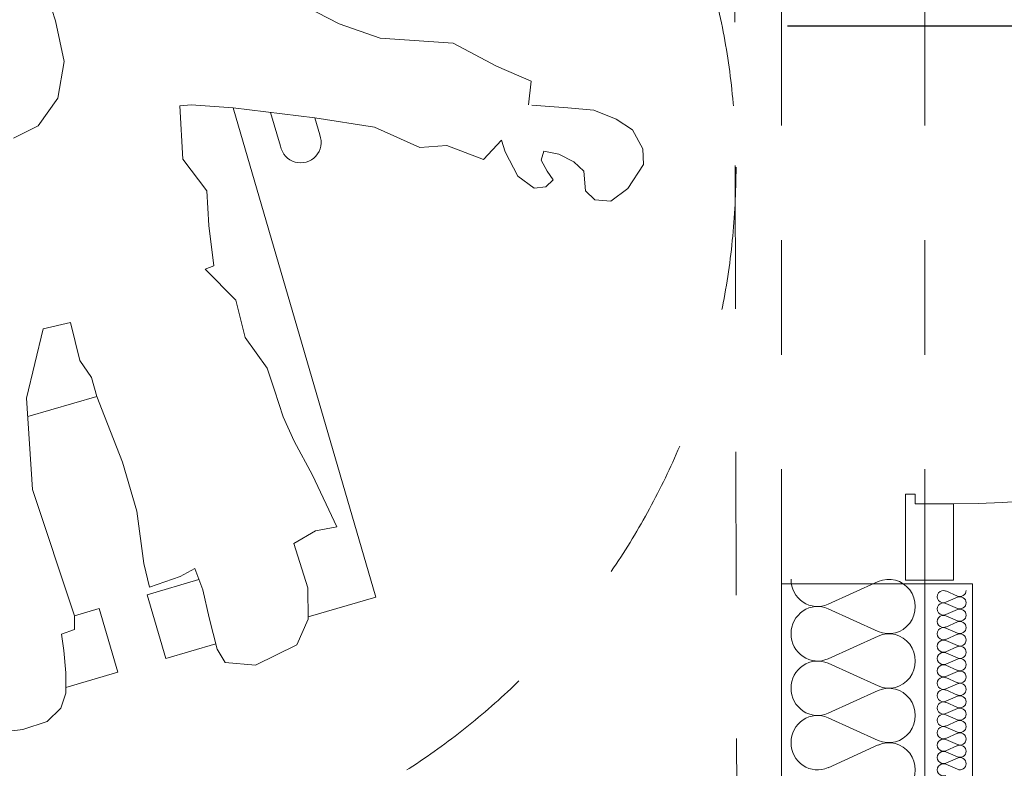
# Model space of a CAD drawing. Header units: millimetres. Extents: x 204754 to 499005, y -178579 to -103222.
# Tile 51 of 178: x 220136 to 221167, y -123872 to -123088. Entities that reach past the tile are written whole.
import ezdxf
from ezdxf.enums import TextEntityAlignment as Align

# ---------------------------------------------------------------- set-up
doc = ezdxf.new("R2010")
doc.units = ezdxf.units.MM
doc.header["$MEASUREMENT"] = 0
doc.linetypes.add('Dashed', pattern=[300, 150, -150])
doc.linetypes.add('Przerywana', pattern=[240, 120, -120])
doc.layers.get('0').update_dxf_attribs({"color": 252, "lineweight": 5})
for name, color, linetype, lineweight in [('2D - Rysunki i Obrazki_Nr_pióra__104', 252, 'Continuous', 5), ('2D - Rysunki i Obrazki_Nr_pióra__47', 252, 'Continuous', 5), ('Nowe_220-A Ściany_Nr_pióra__87', 252, 'Continuous', 5), ('Nowe_320-W Umeblowanie_Nr_pióra__103', 252, 'Continuous', 5), ('Nowe_320-W Umeblowanie_Nr_pióra__181', 252, 'Continuous', 5), ('Nowe_820-G Rysunki Obrazki_Nr_pióra__1', 252, 'Continuous', 5), ('Nowe_820-G Rysunki Obrazki_Nr_pióra__27', 252, 'Continuous', 5), ('Nowe_Drzwi ARCHICAD_Nr_pióra__63', 252, 'Continuous', 5), ('Nowe_Nowe_220(1)-A Ściany zewnętrzne_Nr_pióra__1', 252, 'Continuous', 5), ('Nowe_Znaczniki drzwi ARCHICADa', 252, 'Continuous', 5), ('Nowe_Znaczniki drzwi ARCHICADa_Nr_pióra__111', 252, 'Continuous', 5), ('Nowe_Znaczniki drzwi ARCHICADa_Nr_pióra__141', 252, 'Continuous', 5)]:
    doc.layers.add(name, color=color, linetype=linetype, lineweight=lineweight)
doc.styles.add('GENERATED_STYLE_1', font='arial.ttf')

# ---------------------------------------------------------------- blocks, each defined once
blk = doc.blocks.new('D Marker 11_29')
at = {"layer": 'Nowe_Znaczniki drzwi ARCHICADa_Nr_pióra__111', "color": 7, "linetype": 'Continuous', "lineweight": 25}
blk.add_line((0, 923.3), (0, -173.6), dxfattribs=at)
at = {"layer": 'Nowe_Znaczniki drzwi ARCHICADa_Nr_pióra__141', "color": 7, "lineweight": 25, "style": 'GENERATED_STYLE_1'}
for tag, rotation, p in [('AC_HeadDist', 90, (230.4, 209.9)), ('AC_MarkerText_1', 180, (161.7, 1196.6)), ('A', 90, (-19.6, 209.9))]:
    blk.add_attdef(tag, text='', height=125, rotation=rotation, dxfattribs=at).set_placement(p, align=Align.BOTTOM_LEFT)
blk = doc.blocks.new('podkład 20251118')
at = {"layer": '2D - Rysunki i Obrazki_Nr_pióra__104', "color": 252, "linetype": 'Continuous', "lineweight": 5}
for p, q in [((220173.5, -123089.5), (220155.5, -123033.3)), ((220173.5, -123089.5), (220155.5, -123033.3)), ((220424.4, -123068.7), (220470.4, -123092.5)), ((220424.4, -123068.7), (220470.4, -123092.5)), ((220182.7, -123132), (220173.5, -123089.5)), ((220182.7, -123132), (220173.5, -123089.5)), ((220470.4, -123092.5), (220513.6, -123107.7)), ((220470.4, -123092.5), (220513.6, -123107.7)), ((220513.6, -123107.7), (220589.9, -123112.6)), ((220513.6, -123107.7), (220589.9, -123112.6)), ((220589.9, -123112.6), (220635.2, -123136.8)), ((220589.9, -123112.6), (220635.2, -123136.8)), ((220176.1, -123170.4), (220182.7, -123132)), ((220176.1, -123170.4), (220182.7, -123132)), ((220635.2, -123136.8), (220671.4, -123152.7)), ((220635.2, -123136.8), (220671.4, -123152.7)), ((220671.4, -123152.7), (220668.9, -123177.5)), ((220671.4, -123152.7), (220668.9, -123177.5)), ((220155.5, -123199.4), (220176.1, -123170.4)), ((220155.5, -123199.4), (220176.1, -123170.4)), ((220315.7, -123177.4), (220303.6, -123178.3)), ((220315.7, -123177.4), (220303.6, -123178.3)), ((220303.6, -123178.3), (220306.7, -123234.4)), ((220303.6, -123178.3), (220306.7, -123234.4)), ((220359.4, -123180.4), (220315.7, -123177.4)), ((220359.4, -123180.4), (220315.7, -123177.4)), ((220508.9, -123693), (220359.4, -123180.4)), ((220445.1, -123191.1), (220359.4, -123180.4)), ((220508.9, -123693), (220359.4, -123180.4)), ((220445.1, -123191.1), (220359.4, -123180.4)), ((220672.1, -123177.8), (220676.9, -123178.1)), ((220672.1, -123177.8), (220676.9, -123178.1)), ((220676.9, -123178.1), (220709.8, -123180.6)), ((220676.9, -123178.1), (220709.8, -123180.6)), ((220709.8, -123180.6), (220737.2, -123182.9)), ((220709.8, -123180.6), (220737.2, -123182.9)), ((220737.2, -123182.9), (220760.5, -123192.2)), ((220737.2, -123182.9), (220760.5, -123192.2)), ((220409.1, -123220.7), (220398.7, -123185.3)), ((220507.5, -123200.9), (220445.1, -123191.1)), ((220450.3, -123208.9), (220445.1, -123191.1)), ((220507.5, -123200.9), (220445.1, -123191.1)), ((220760.5, -123192.2), (220777.6, -123203.5)), ((220760.5, -123192.2), (220777.6, -123203.5)), ((220129.4, -123212.4), (220155.5, -123199.4)), ((220129.4, -123212.4), (220155.5, -123199.4)), ((220555.1, -123221.9), (220507.5, -123200.9)), ((220555.1, -123221.9), (220507.5, -123200.9)), ((220777.6, -123203.5), (220788.5, -123223.6)), ((220777.6, -123203.5), (220788.5, -123223.6)), ((220640.5, -123214.5), (220621.5, -123234.6)), ((220640.5, -123214.5), (220621.5, -123234.6)), ((220644.3, -123226.5), (220640.5, -123214.5)), ((220644.3, -123226.5), (220640.5, -123214.5)), ((220583.1, -123219.9), (220555.1, -123221.9)), ((220583.1, -123219.9), (220555.1, -123221.9)), ((220621.5, -123234.6), (220583.1, -123219.9)), ((220621.5, -123234.6), (220583.1, -123219.9)), ((220788.5, -123223.6), (220789.3, -123239.9)), ((220788.5, -123223.6), (220789.3, -123239.9)), ((220306.7, -123234.4), (220332.1, -123267.4)), ((220306.7, -123234.4), (220332.1, -123267.4)), ((220657.6, -123251.9), (220644.3, -123226.5)), ((220657.6, -123251.9), (220644.3, -123226.5)), ((220684.9, -123225.8), (220682, -123235.3)), ((220684.9, -123225.8), (220682, -123235.3)), ((220700.5, -123229), (220684.9, -123225.8)), ((220700.5, -123229), (220684.9, -123225.8)), ((220716.1, -123237.2), (220700.5, -123229)), ((220716.1, -123237.2), (220700.5, -123229)), ((220682, -123235.3), (220688.3, -123246.9)), ((220682, -123235.3), (220688.3, -123246.9)), ((220726.5, -123246.9), (220716.1, -123237.2)), ((220726.5, -123246.9), (220716.1, -123237.2)), ((220789.3, -123239.9), (220772.9, -123264.9)), ((220789.3, -123239.9), (220772.9, -123264.9)), ((220674.6, -123264.8), (220657.6, -123251.9)), ((220674.6, -123264.8), (220657.6, -123251.9)), ((220688.3, -123246.9), (220694.5, -123255.9)), ((220688.3, -123246.9), (220694.5, -123255.9)), ((220728.3, -123267.3), (220726.5, -123246.9)), ((220728.3, -123267.3), (220726.5, -123246.9)), ((220686.8, -123263.4), (220674.6, -123264.8)), ((220686.8, -123263.4), (220674.6, -123264.8)), ((220694.5, -123255.9), (220686.8, -123263.4)), ((220694.5, -123255.9), (220686.8, -123263.4)), ((220772.9, -123264.9), (220754.9, -123278.4)), ((220772.9, -123264.9), (220754.9, -123278.4)), ((220332.1, -123267.4), (220333.9, -123303.9)), ((220332.1, -123267.4), (220333.9, -123303.9)), ((220738.1, -123276.9), (220728.3, -123267.3)), ((220738.1, -123276.9), (220728.3, -123267.3)), ((220754.9, -123278.4), (220738.1, -123276.9)), ((220754.9, -123278.4), (220738.1, -123276.9)), ((220333.9, -123303.9), (220339.2, -123345.9)), ((220333.9, -123303.9), (220339.2, -123345.9)), ((220339.2, -123345.9), (220330.4, -123349.4)), ((220339.2, -123345.9), (220330.4, -123349.4)), ((220330.4, -123349.4), (220362.5, -123381.9)), ((220330.4, -123349.4), (220362.5, -123381.9)), ((220362.5, -123381.9), (220372, -123421.1)), ((220362.5, -123381.9), (220372, -123421.1)), ((220189.4, -123405.3), (220160.7, -123412)), ((220189.4, -123405.3), (220160.7, -123412)), ((220199, -123445.3), (220189.4, -123405.3)), ((220199, -123445.3), (220189.4, -123405.3)), ((220143.1, -123484.5), (220160.7, -123412)), ((220143.1, -123484.5), (220160.7, -123412)), ((220372, -123421.1), (220395.1, -123453.1)), ((220372, -123421.1), (220395.1, -123453.1)), ((220211.1, -123463.1), (220199, -123445.3)), ((220211.1, -123463.1), (220199, -123445.3)), ((220395.1, -123453.1), (220402.9, -123476.3)), ((220395.1, -123453.1), (220402.9, -123476.3)), ((220216.8, -123482.8), (220211.1, -123463.1)), ((220216.8, -123482.8), (220211.1, -123463.1)), ((220402.9, -123476.3), (220411.9, -123504.1)), ((220402.9, -123476.3), (220411.9, -123504.1)), ((220149.5, -123580.1), (220143.1, -123484.5)), ((220149.5, -123580.1), (220143.1, -123484.5)), ((220216.8, -123482.8), (220144.7, -123503.9)), ((220216.8, -123482.8), (220144.7, -123503.9)), ((220224.8, -123503.6), (220216.8, -123482.8)), ((220224.8, -123503.6), (220216.8, -123482.8)), ((220243.7, -123551.5), (220224.8, -123503.6)), ((220243.7, -123551.5), (220224.8, -123503.6)), ((220411.9, -123504.1), (220423.3, -123529.6)), ((220411.9, -123504.1), (220423.3, -123529.6)), ((220423.3, -123529.6), (220442.5, -123565.2)), ((220423.3, -123529.6), (220442.5, -123565.2)), ((220258.8, -123603.1), (220243.7, -123551.5)), ((220258.8, -123603.1), (220243.7, -123551.5)), ((220442.5, -123565.2), (220468.2, -123619.4)), ((220442.5, -123565.2), (220468.2, -123619.4)), ((220193.4, -123712.6), (220149.5, -123580.1)), ((220193.4, -123712.6), (220149.5, -123580.1)), ((220265.9, -123657.8), (220258.8, -123603.1)), ((220265.9, -123657.8), (220258.8, -123603.1)), ((220445.8, -123623.5), (220423, -123636.7)), ((220445.8, -123623.5), (220423, -123636.7)), ((220468.2, -123619.4), (220445.8, -123623.5)), ((220468.2, -123619.4), (220445.8, -123623.5)), ((220437.8, -123683.2), (220423, -123636.7)), ((220437.8, -123683.2), (220423, -123636.7)), ((220272, -123682.4), (220265.9, -123657.8)), ((220272, -123682.4), (220265.9, -123657.8)), ((220319.3, -123663.1), (220304.2, -123671.3)), ((220319.3, -123663.1), (220304.2, -123671.3)), ((220319.3, -123663.1), (220327.8, -123685.4)), ((220319.3, -123663.1), (220327.8, -123685.4)), ((220269.5, -123690.4), (220323.7, -123674.6)), ((220269.5, -123690.4), (220323.7, -123674.6)), ((220304.2, -123671.3), (220272, -123682.4)), ((220304.2, -123671.3), (220272, -123682.4)), ((220327.8, -123685.4), (220334.3, -123714.6)), ((220327.8, -123685.4), (220334.3, -123714.6)), ((220438.1, -123716), (220437.8, -123683.2)), ((220438.1, -123716), (220437.8, -123683.2)), ((220288.9, -123757.1), (220269.5, -123690.4)), ((220288.9, -123757.1), (220269.5, -123690.4)), ((220508.9, -123693), (220438, -123713.6)), ((220508.9, -123693), (220438, -123713.6)), ((220219.4, -123705), (220193.4, -123712.6)), ((220219.4, -123705), (220193.4, -123712.6)), ((220238.8, -123771.7), (220219.4, -123705)), ((220238.8, -123771.7), (220219.4, -123705)), ((220193.4, -123712.6), (220193.4, -123726.7)), ((220193.4, -123712.6), (220193.4, -123726.7)), ((220334.3, -123714.6), (220342.8, -123747.6)), ((220334.3, -123714.6), (220342.8, -123747.6)), ((220426.2, -123742.8), (220438.1, -123716)), ((220426.2, -123742.8), (220438.1, -123716)), ((220193.4, -123726.7), (220179.8, -123731.7)), ((220193.4, -123726.7), (220179.8, -123731.7)), ((220182.3, -123748.9), (220179.8, -123731.7)), ((220182.3, -123748.9), (220179.8, -123731.7)), ((220184.5, -123772.3), (220182.3, -123748.9)), ((220184.5, -123772.3), (220182.3, -123748.9)), ((220341.3, -123741.8), (220288.9, -123757.1)), ((220341.3, -123741.8), (220288.9, -123757.1)), ((220342.8, -123747.6), (220351, -123761.3)), ((220342.8, -123747.6), (220351, -123761.3)), ((220382.8, -123764.1), (220426.2, -123742.8)), ((220382.8, -123764.1), (220426.2, -123742.8)), ((220351, -123761.3), (220382.8, -123764.1)), ((220351, -123761.3), (220382.8, -123764.1)), ((220184.2, -123793.5), (220184.5, -123772.3)), ((220184.2, -123793.5), (220184.5, -123772.3)), ((220184.3, -123787.6), (220238.8, -123771.7)), ((220184.3, -123787.6), (220238.8, -123771.7)), ((220179.2, -123809.4), (220184.2, -123793.5)), ((220179.2, -123809.4), (220184.2, -123793.5)), ((220164.7, -123823.2), (220179.2, -123809.4)), ((220164.7, -123823.2), (220179.2, -123809.4)), ((220106.4, -123835.8), (220139.4, -123831.6)), ((220106.4, -123835.8), (220139.4, -123831.6)), ((220139.4, -123831.6), (220164.7, -123823.2)), ((220139.4, -123831.6), (220164.7, -123823.2))]:
    blk.add_line(p, q, dxfattribs=at)
blk.add_arc((220430.2, -123216.6), 21.5, 190.9858, 21.0511, dxfattribs=at)
at = {"layer": '2D - Rysunki i Obrazki_Nr_pióra__47', "color": 252, "linetype": 'Dashed', "lineweight": 5}
blk.add_line((220887, -123990.9), (220883.3, -122488.5), dxfattribs=at)
blk.add_circle((220135.8, -123242.8), 750.2, dxfattribs=at)
at = {"layer": 'Nowe_220-A Ściany_Nr_pióra__87', "color": 252, "linetype": 'Continuous', "lineweight": 5}
blk.add_line((221113.6, -123675.1), (221093.6, -123675.1), dxfattribs=at)
at = {"layer": 'Nowe_320-W Umeblowanie_Nr_pióra__103', "color": 252, "linetype": 'Continuous', "lineweight": 5}
for p, q in [((220982.4, -123700.4), (221034.9, -123676.7)), ((221034.9, -123729), (220982.4, -123705.2)), ((220982.4, -123757.5), (221034.9, -123733.7)), ((221034.9, -123786), (220982.4, -123762.3)), ((220982.4, -123814.5), (221034.9, -123790.8)), ((221034.9, -123843), (220982.4, -123819.3)), ((220982.4, -123871.6), (221034.9, -123847.8))]:
    blk.add_line(p, q, dxfattribs=at)
at = {"layer": 'Nowe_320-W Umeblowanie_Nr_pióra__103', "color": 252, "linetype": 'Continuous', "lineweight": 5, "extrusion": (0, 0, -1)}
for centre, start_param, end_param in [((220971.3, -123674.3), 2.7288, 4.712389), ((221046, -123702.8), -0.412794, 3.554386), ((220971.3, -123731.3), 4.712389, 6.695979), ((221046, -123759.9), -0.412794, 3.554386), ((220971.3, -123731.4), 2.7288, 4.712389), ((220971.3, -123788.4), 4.712389, 6.695979), ((220971.3, -123788.4), 2.7288, 4.712389), ((221046, -123816.9), -0.412794, 3.554386), ((220971.3, -123845.4), 4.712389, 6.695979), ((221046, -123874), -0.412794, 3.554386), ((220971.3, -123845.4), 2.7288, 4.712389)]:
    blk.add_ellipse(centre, major_axis=(0, 28.5), ratio=0.969385, start_param=start_param, end_param=end_param, dxfattribs=at)
at = {"layer": 'Nowe_320-W Umeblowanie_Nr_pióra__181', "color": 252, "linetype": 'Continuous', "lineweight": 5}
for p, q in [((221105.7, -123686.5), (221117.8, -123691.9)), ((221117.8, -123693), (221105.7, -123698.4)), ((221105.7, -123699.5), (221117.8, -123704.9)), ((221117.8, -123706), (221105.7, -123711.3)), ((221105.7, -123712.4), (221117.8, -123717.8)), ((221117.8, -123718.9), (221105.7, -123724.3)), ((221105.7, -123725.4), (221117.8, -123730.8)), ((221117.8, -123731.9), (221105.7, -123737.3)), ((221105.7, -123738.4), (221117.8, -123743.7)), ((221117.8, -123744.8), (221105.7, -123750.2)), ((221105.7, -123751.3), (221117.8, -123756.7)), ((221117.8, -123757.8), (221105.7, -123763.2)), ((221105.7, -123764.3), (221117.8, -123769.7)), ((221117.8, -123770.7), (221105.7, -123776.1)), ((221105.7, -123777.2), (221117.8, -123782.6)), ((221117.8, -123783.7), (221105.7, -123789.1)), ((221105.7, -123790.2), (221117.8, -123795.6)), ((221117.8, -123796.7), (221105.7, -123802.1)), ((221105.7, -123803.1), (221117.8, -123808.5)), ((221117.8, -123809.6), (221105.7, -123815)), ((221105.7, -123816.1), (221117.8, -123821.5)), ((221117.8, -123822.6), (221105.7, -123828)), ((221105.7, -123829.1), (221117.8, -123834.5)), ((221117.8, -123835.5), (221105.7, -123840.9)), ((221105.7, -123842), (221117.8, -123847.4)), ((221117.8, -123848.5), (221105.7, -123853.9)), ((221105.7, -123855), (221117.8, -123860.4)), ((221117.8, -123861.5), (221105.7, -123866.8)), ((221105.7, -123867.9), (221117.8, -123873.3))]:
    blk.add_line(p, q, dxfattribs=at)
at = {"layer": 'Nowe_320-W Umeblowanie_Nr_pióra__181', "color": 252, "linetype": 'Continuous', "lineweight": 5, "extrusion": (0, 0, -1)}
for centre, major_axis, start_param, end_param in [((221103.2, -123692.5), (-6.48, 0), 4.299595, 8.266775), ((221120.4, -123686), (6.48, 0), 0, 1.98359), ((221103.2, -123705.4), (-6.48, 0), 4.299595, 8.266775), ((221120.4, -123698.9), (-6.48, 0), 1.158003, 3.141593), ((221120.4, -123698.9), (6.48, 0), 0, 1.98359), ((221120.4, -123711.9), (-6.48, 0), 1.158003, 3.141593), ((221103.2, -123718.4), (-6.48, 0), 4.299595, 8.266775), ((221120.4, -123711.9), (6.48, 0), 0, 1.98359), ((221120.4, -123724.8), (-6.48, 0), 1.158003, 3.141593), ((221103.2, -123731.3), (-6.48, 0), 4.299595, 8.266775), ((221120.4, -123724.8), (6.48, 0), 0, 1.98359), ((221103.2, -123744.3), (-6.48, 0), 4.299595, 8.266775), ((221120.4, -123737.8), (-6.48, 0), 1.158003, 3.141593), ((221120.4, -123737.8), (6.48, 0), 0, 1.98359), ((221103.2, -123757.2), (-6.48, 0), 4.299595, 8.266775), ((221120.4, -123750.8), (-6.48, 0), 1.158003, 3.141593), ((221120.4, -123750.8), (6.48, 0), 0, 1.98359), ((221120.4, -123763.7), (-6.48, 0), 1.158003, 3.141593), ((221103.2, -123770.2), (-6.48, 0), 4.299595, 8.266775), ((221120.4, -123763.7), (6.48, 0), 0, 1.98359), ((221120.4, -123776.7), (-6.48, 0), 1.158003, 3.141593), ((221103.2, -123783.2), (-6.48, 0), 4.299595, 8.266775), ((221120.4, -123776.7), (6.48, 0), 0, 1.98359), ((221103.2, -123796.1), (-6.48, 0), 4.299595, 8.266775), ((221120.4, -123789.6), (-6.48, 0), 1.158003, 3.141593), ((221120.4, -123789.6), (6.48, 0), 0, 1.98359), ((221103.2, -123809.1), (-6.48, 0), 4.299595, 8.266775), ((221120.4, -123802.6), (-6.48, 0), 1.158003, 3.141593), ((221120.4, -123802.6), (6.48, 0), 0, 1.98359), ((221120.4, -123815.6), (-6.48, 0), 1.158003, 3.141593), ((221103.2, -123822), (-6.48, 0), 4.299595, 8.266775), ((221120.4, -123815.6), (6.48, 0), 0, 1.98359), ((221120.4, -123828.5), (-6.48, 0), 1.158003, 3.141593), ((221103.2, -123835), (-6.48, 0), 4.299595, 8.266775), ((221120.4, -123828.5), (6.48, 0), 0, 1.98359), ((221103.2, -123848), (-6.48, 0), 4.299595, 8.266775), ((221120.4, -123841.5), (-6.48, 0), 1.158003, 3.141593), ((221120.4, -123841.5), (6.48, 0), 0, 1.98359), ((221120.4, -123854.4), (-6.48, 0), 1.158003, 3.141593), ((221103.2, -123860.9), (-6.48, 0), 4.299595, 8.266775), ((221120.4, -123854.4), (6.48, 0), 0, 1.98359), ((221120.4, -123867.4), (-6.48, 0), 1.158003, 3.141593), ((221103.2, -123873.9), (-6.48, 0), 4.299595, 8.266775), ((221120.4, -123867.4), (6.48, 0), 0, 1.98359)]:
    blk.add_ellipse(centre, major_axis=major_axis, ratio=0.984746, start_param=start_param, end_param=end_param, dxfattribs=at)
at = {"layer": 'Nowe_820-G Rysunki Obrazki_Nr_pióra__1', "color": 252, "linetype": 'Continuous', "lineweight": 5}
for p, q in [((221083.6, -123679.1), (220933.6, -123679.1)), ((220933.6, -124137.7), (220933.6, -123679.1)), ((221083.6, -124137.7), (221083.6, -123679.1))]:
    blk.add_line(p, q, dxfattribs=at)
at = {"layer": 'Nowe_820-G Rysunki Obrazki_Nr_pióra__27', "color": 252, "linetype": 'Continuous', "lineweight": 5}
for q in [(221083.6, -123679.1), (221133.7, -126418.4)]:
    blk.add_line((221133.7, -123679.1), q, dxfattribs=at)
at = {"layer": 'Nowe_Drzwi ARCHICAD_Nr_pióra__63', "color": 252, "linetype": 'Continuous', "lineweight": 5}
for p, q in [((221063.6, -123595.1), (221063.6, -123585.1)), ((221063.6, -123585.1), (221073.6, -123585.1)), ((221073.6, -123585.1), (221073.6, -123595.1)), ((221063.6, -123675.1), (221063.6, -123595.1)), ((221073.6, -123595.1), (221113.6, -123595.1)), ((221113.6, -123595.1), (221113.6, -123675.1)), ((221113.6, -123675.1), (221063.6, -123675.1)), ((221113.6, -123675.1), (221093.6, -123675.1))]:
    blk.add_line(p, q, dxfattribs=at)
at = {"layer": 'Nowe_Drzwi ARCHICAD_Nr_pióra__63', "color": 252, "linetype": 'Continuous', "lineweight": 5, "extrusion": (0, 0, -1)}
blk.add_ellipse((221113.6, -122595.1), major_axis=(707.1, 707.1), ratio=1, start_param=0.785398, end_param=2.356194, dxfattribs=at)
at = {"layer": 'Nowe_Nowe_220(1)-A Ściany zewnętrzne_Nr_pióra__1', "color": 252, "linetype": 'Przerywana', "lineweight": 5}
for p, q in [((220933.6, -123679.1), (220933.6, -122514.7)), ((221083.6, -123679.1), (221083.6, -122514.7))]:
    blk.add_line(p, q, dxfattribs=at)
at = {"layer": 'Nowe_Znaczniki drzwi ARCHICADa', "color": 7, "linetype": 'Continuous', "lineweight": 25, "rotation": 270}
blk.add_blockref('D Marker 11_29', (221113.6, -123095.1), dxfattribs=at)

msp = doc.modelspace()

# ---------------------------------------------------------------- block references
msp.add_blockref('podkład 20251118', (0, 0))

doc.saveas('drawing.dxf')
